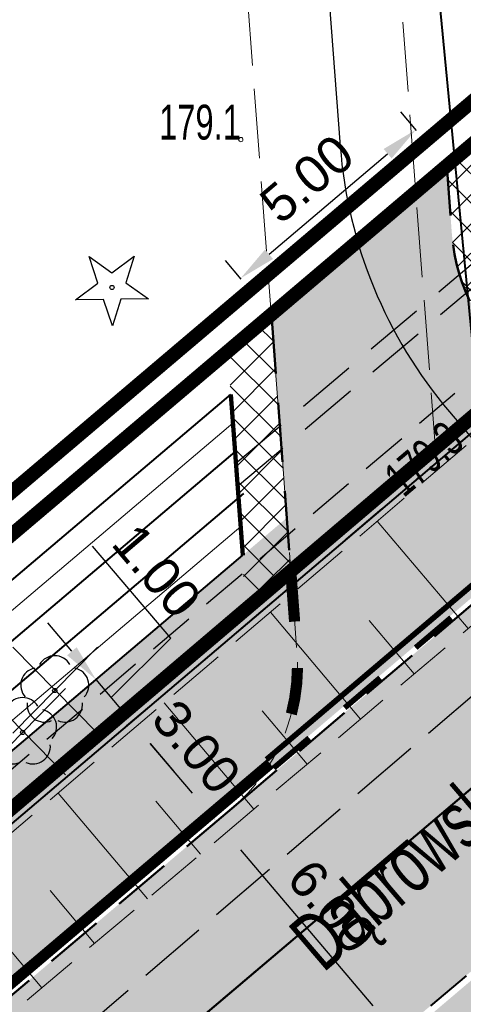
# Model space of a CAD drawing. Header units: metres. Extents: x 7429064 to 7431133, y 5709479 to 5714472.
# Tile 28 of 140: x 7429425.96 to 7429435.49, y 5709793.19 to 5709814.37. Entities that reach past the tile are written whole.
import ezdxf
from ezdxf.enums import TextEntityAlignment as Align

# ---------------------------------------------------------------- set-up
doc = ezdxf.new("R2010")
doc.units = ezdxf.units.M
for name, pattern in [('1', [0]), ('12', [3, 1, -1, 0, -1]), ('2_BUBZ02', [1.75, 1.25, -0.5]), ('2_KTCR01', [1.5, 1, -0.5]), ('2_KTJZ01', [2, 1.5, -0.5]), ('3_1', [0]), ('3_BUBZ02', [1.75, 1.25, -0.5]), ('3_BUBZ02G', [1.75, 1.25, -0.5]), ('3_KTJZ01', [2, 1.5, -0.5]), ('4_KTJZ01', [2, 1.5, -0.5]), ('CENTER2', [1.125, 0.75, -0.125, 0.125, -0.125]), ('DASHED', [19.049999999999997, 12.7, -6.349999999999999]), ('DASHED2', [0.375, 0.25, -0.125]), ('HIDDEN', [0.375, 0.25, -0.125]), ('KRESKOWA', [19.049999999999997, 12.7, -6.35])]:
    doc.linetypes.add(name, pattern=pattern)
for name, color, linetype, lineweight in [('#proj. światłowód', 1, '2_KTCR01', 18), ('_1_HECZ_BITUM', 7, 'DASHED2', 18), ('_D_7_PAS DROGOWY-LINIA ROZGR TEREN INW', 222, 'HIDDEN', 50), ('_D_7_PAS DROGOWY_PODZIAL', 1, 'Continuous', 50), ('_D_7_TEREN NIEZBEDNY DLA OB_BUD', 252, 'HIDDEN', 50), ('_D_8_Wymiary', 7, 'Continuous', 20), ('_skarpy', 84, 'Continuous', 40), ('_wycinka_ZUDP', 1, 'Continuous', 30), ('BUBZ_L_1', 252, '2_BUBZ02', 18), ('D_1_KOCIE OCZKA', 7, 'Continuous', 50), ('D_1_LINIA_KRAWĘŻNIK_BET_20_30 WYN 0-2 CM', 5, 'HIDDEN', 40), ('D_1_LINIA_PALISADA_60 CM', 5, 'Continuous', 50), ('Dr-Krawędż nawierzchni', 250, 'DASHED2', 18), ('Dr-przepust', 32, 'ZYGZAK', 30), ('gaPoziome', 7, 'Continuous', 30), ('GMINA_L_0', 252, '12', 35), ('KRAWĘŻNIK BETONOWY 12_25 WYN 0 CM', 250, 'DASHED', 50), ('KTJZ_L_0', 252, '2_KTJZ01', 30), ('KTJZ_L_0_a', 252, '4_KTJZ01', 18), ('KTUL_E_T_0', 252, 'Continuous', 25), ('RTPW_T_0', 252, 'Continuous', 15), ('RTPW_T_0_a', 252, 'Continuous', 15), ('skarpa', 82, 'ŚLADY', 20)]:
    doc.layers.add(name, color=color, linetype=linetype, lineweight=lineweight)
for name, color, linetype in [('_1_Mapa', 7, 'Continuous'), ('_1_X-REFY', 7, 'Continuous'), ('D_1_LINIA_OPIS_ZJAZDY', 7, 'Continuous'), ('zzz.gaHSDomyslna', 7, 'Continuous')]:
    doc.layers.add(name, color=color, linetype=linetype)
doc.layers.add('_Brudnopis', color=22, linetype='Continuous', lineweight=50, plot=False)
for name, color, linetype, lineweight, true_color, transparency in [('D_2_HECZ_DROGI KOSTKA', 7, 'Continuous', 13, 0xffbea8, 0.3), ('D_2_HECZ_JEZDNIA KR3- NOWA KONSTRUKCJA', 7, 'Continuous', 13, 0x99e6ff, 0.3), ('D_2_HECZ_JEZDNIA KR3- NOWA KONSTRUKCJA G4', 7, 'Continuous', 13, 0xbdbdbd, 0.3)]:
    doc.layers.add(name, color=color, linetype=linetype, lineweight=lineweight, true_color=true_color, transparency=transparency)
doc.layers.add('D_2_HECZ_ZJAZDY - KOSTKA BET', color=214, linetype='Continuous', lineweight=13, transparency=0.3)
for name, color, linetype, lineweight, true_color in [('DZIALKA_L_0', 7, '1', 40, 0x008000), ('HECZ DROGI ROWEROWE', 7, 'Continuous', 13, 0xff8a8a), ('OBOP_T_0_a', 7, 'Continuous', 30, 0x008000), ('OBOP_T_1_a', 7, 'Continuous', 30, 0x008000)]:
    doc.layers.add(name, color=color, linetype=linetype, lineweight=lineweight, true_color=true_color)
doc.styles.add('major_arial', font='arial.ttf')
doc.linetypes.add('ZYGZAK', pattern='A,0.00254,-5.08,[131,ltypeshp.shx,S=5.08,R=0,X=-5.08,Y=0],-10.16,[131,ltypeshp.shx,S=5.08,R=180,X=5.08,Y=0],-5.08', length=20.32254)
doc.linetypes.add('ŚLADY', pattern='A,3.81,[130,ltypeshp.shx,S=6.35,R=0,X=0,Y=0],3.81', length=7.62)
doc.dimstyles.new('major_500', dxfattribs={"dimtxt": 0.8, "dimasz": 0.8, "dimexe": 0.5, "dimexo": 1, "dimgap": 0.3, "dimtad": 1, "dimzin": 1, "dimdsep": 46, "dimtxsty": 'major_arial', "dimcen": 0, "dimse1": 1, "dimse2": 1, "dimaunit": 1, "dimadec": 1, "dimazin": 0, "dimtfac": 1, "dimtix": 1, "dimtmove": 0, "dimatfit": 3, "dimfxl": 2, "dimfxlon": 1, "dimtolj": 1, "dimarcsym": 0})

# ---------------------------------------------------------------- blocks, each defined once
blk = doc.blocks.new('*D16')
at = {"layer": '_D_8_Wymiary', "color": 0, "lineweight": -2, "transparency": 16777216}
for p, q in [((7429443.856553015, 5709795.6108154), (7429442.655045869, 5709797.026861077)), ((7429416.900850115, 5709774.518831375), (7429442.368532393, 5709796.128022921)), ((7429417.168862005, 5709772.966453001), (7429415.967354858, 5709774.382498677))]:
    blk.add_line(p, q, dxfattribs=at)
at = {"layer": '_D_8_Wymiary', "color": 0, "transparency": 16777216}
for points in [[(7429442.282268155, 5709796.229690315), (7429442.454796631, 5709796.026355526), (7429442.97853676, 5709796.645608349)], [(7429416.814585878, 5709774.620498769), (7429416.987114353, 5709774.41716398), (7429416.29084575, 5709774.001245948)]]:
    blk.add_solid(points, dxfattribs=at)
at = {"layer": 'Defpoints', "color": 0, "transparency": 16777216}
for p in [(7429442.97853676, 5709796.645608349), (7429444.503534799, 5709794.848309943), (7429417.815843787, 5709772.203947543)]:
    blk.add_point(p, dxfattribs=at)
at = {"layer": '_D_8_Wymiary', "color": 0, "transparency": 16777216, "insert": (7429428.743774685, 5709786.373423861), "char_height": 0.8, "attachment_point": 5, "rotation": 40.31442587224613, "style": 'major_arial'}
blk.add_mtext('\\A1;14szt.x2.50\\P35.00', dxfattribs=at)
blk = doc.blocks.new('*D37')
at = {"layer": '_D_8_Wymiary', "color": 0, "lineweight": -2, "transparency": 16777216}
for p, q in [((7429434.487563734, 5709811.988973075), (7429434.151151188, 5709812.385454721)), ((7429431.315267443, 5709809.323489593), (7429433.864637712, 5709811.486616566)), ((7429430.718184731, 5709808.790675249), (7429430.381772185, 5709809.187156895))]:
    blk.add_line(p, q, dxfattribs=at)
at = {"layer": '_D_8_Wymiary', "color": 0, "transparency": 16777216}
for points in [[(7429433.778373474, 5709811.58828396), (7429433.95090195, 5709811.384949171), (7429434.474642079, 5709812.004201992)], [(7429431.229003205, 5709809.425156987), (7429431.40153168, 5709809.221822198), (7429430.705263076, 5709808.805904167)]]:
    blk.add_solid(points, dxfattribs=at)
at = {"layer": 'Defpoints', "color": 0, "transparency": 16777216}
for p in [(7429434.474642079, 5709812.004201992), (7429435.134545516, 5709811.226467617), (7429431.365166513, 5709808.028169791)]:
    blk.add_point(p, dxfattribs=at)
at = {"layer": '_D_8_Wymiary', "color": 0, "transparency": 16777216, "insert": (7429432.131592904, 5709810.945256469), "char_height": 0.8, "attachment_point": 5, "rotation": 40.31442586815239, "style": 'major_arial'}
blk.add_mtext('\\A1;5.00', dxfattribs=at)
blk = doc.blocks.new('*D41')
at = {"layer": '_D_8_Wymiary', "color": 0, "lineweight": -2, "transparency": 16777216}
for p, q in [((7429430.184734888, 5709797.125011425), (7429429.80348216, 5709796.801520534)), ((7429430.702320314, 5709796.515007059), (7429433.549040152, 5709793.159983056)), ((7429434.066625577, 5709792.54997869), (7429433.685372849, 5709792.226487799))]:
    blk.add_line(p, q, dxfattribs=at)
at = {"layer": '_D_8_Wymiary', "color": 0, "transparency": 16777216}
for points in [[(7429430.803987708, 5709796.601271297), (7429430.60065292, 5709796.428742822), (7429430.184734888, 5709797.125011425)], [(7429433.650707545, 5709793.246247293), (7429433.447372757, 5709793.073718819), (7429434.066625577, 5709792.54997869)]]:
    blk.add_solid(points, dxfattribs=at)
at = {"layer": 'Defpoints', "color": 0, "transparency": 16777216}
for p in [(7429430.29873722, 5709797.221741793), (7429434.395065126, 5709792.828657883), (7429434.066625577, 5709792.54997869)]:
    blk.add_point(p, dxfattribs=at)
at = {"layer": '_D_8_Wymiary', "color": 0, "transparency": 16777216, "insert": (7429432.665883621, 5709795.295854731), "char_height": 0.8, "attachment_point": 5, "rotation": 310.31442587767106, "style": 'major_arial'}
blk.add_mtext('\\A1;6.00', dxfattribs=at)
blk = doc.blocks.new('*D56')
at = {"layer": '_D_8_Wymiary', "color": 0, "lineweight": -2, "transparency": 16777216}
for p, q in [((7429428.243789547, 5709799.412527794), (7429428.625042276, 5709799.736018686)), ((7429429.667149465, 5709797.735015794), (7429428.761374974, 5709798.802523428)), ((7429430.18473489, 5709797.125011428), (7429429.803482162, 5709796.801520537))]:
    blk.add_line(p, q, dxfattribs=at)
at = {"layer": '_D_8_Wymiary', "color": 0, "transparency": 16777216}
for points in [[(7429428.863042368, 5709798.888787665), (7429428.65970758, 5709798.71625919), (7429428.243789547, 5709799.412527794)], [(7429429.768816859, 5709797.821280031), (7429429.565482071, 5709797.648751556), (7429430.18473489, 5709797.125011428)]]:
    blk.add_solid(points, dxfattribs=at)
at = {"layer": 'Defpoints', "color": 0, "transparency": 16777216}
for p in [(7429428.213642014, 5709799.386947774), (7429428.243789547, 5709799.412527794), (7429430.29873722, 5709797.221741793)]:
    blk.add_point(p, dxfattribs=at)
at = {"layer": '_D_8_Wymiary', "color": 0, "transparency": 16777216, "insert": (7429429.754673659, 5709798.727305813), "char_height": 0.8, "attachment_point": 5, "rotation": 310.31442587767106, "style": 'major_arial'}
blk.add_mtext('\\A1;3.00', dxfattribs=at)
blk = doc.blocks.new('*D57')
at = {"layer": '_D_8_Wymiary', "color": 0, "lineweight": -2, "transparency": 16777216}
for p, q in [((7429429.203207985, 5709801.064881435), (7429427.52105535, 5709803.047395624)), ((7429427.079222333, 5709800.785037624), (7429426.561636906, 5709801.395041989)), ((7429427.920298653, 5709799.793780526), (7429429.203207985, 5709801.064881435)), ((7429427.596807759, 5709800.175033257), (7429427.978060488, 5709800.498524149)), ((7429428.243789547, 5709799.412527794), (7429427.596807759, 5709800.175033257)), ((7429428.243789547, 5709799.412527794), (7429427.596807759, 5709800.175033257)), ((7429428.243789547, 5709799.412527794), (7429428.625042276, 5709799.736018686)), ((7429428.761374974, 5709798.802523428), (7429429.2789604, 5709798.192519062))]:
    blk.add_line(p, q, dxfattribs=at)
at = {"layer": '_D_8_Wymiary', "color": 0, "transparency": 16777216}
for points in [[(7429427.180889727, 5709800.871301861), (7429426.977554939, 5709800.698773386), (7429427.596807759, 5709800.175033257)], [(7429428.863042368, 5709798.888787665), (7429428.65970758, 5709798.71625919), (7429428.243789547, 5709799.412527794)]]:
    blk.add_solid(points, dxfattribs=at)
at = {"layer": 'Defpoints', "color": 0, "transparency": 16777216}
for p in [(7429427.578146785, 5709800.15919952), (7429427.596807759, 5709800.175033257), (7429428.213642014, 5709799.386947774)]:
    blk.add_point(p, dxfattribs=at)
at = {"layer": '_D_8_Wymiary', "color": 0, "transparency": 16777216, "insert": (7429428.902335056, 5709802.514498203), "char_height": 0.8, "attachment_point": 5, "rotation": 310.31442587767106, "style": 'major_arial'}
blk.add_mtext('\\A1;1.00', dxfattribs=at)
blk = doc.blocks.new('A$C59100B2D')
at = {"layer": '_wycinka_ZUDP'}
for points in [[(0.7010042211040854, -0.7131571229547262), (-0.701004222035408, 0.7131571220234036)], [(-0.7004364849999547, -0.7131571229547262), (0.7010042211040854, 0.7131571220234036)]]:
    blk.add_lwpolyline(points, dxfattribs=at)
blk = doc.blocks.new('4_OBOP02_01')
at = {"linetype": 'Continuous'}
blk.add_circle((0, 0), 0.045, dxfattribs=at)
for centre, radius, start, end in [((0, 0.3750563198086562), 0.3750000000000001, 30.14012428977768, 149.8598757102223), ((-0.3566585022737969, 0.1158924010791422), 0.375, 102.1444654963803, 221.8600234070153), ((0.3566585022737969, 0.1158924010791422), 0.375, 318.1399765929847, 77.85553450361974), ((-0.2204041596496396, -0.3033835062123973), 0.3750000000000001, 174.1481822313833, 293.8542284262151), ((0.2204041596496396, -0.3033835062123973), 0.3750000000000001, 246.145771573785, 5.851817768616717)]:
    blk.add_arc(centre, radius, start, end, dxfattribs=at)
blk = doc.blocks.new('4_OBOP01_01')
at = {"linetype": 'Continuous'}
for p, q in [((-0.3012, 0.09375), (-0.4937, 0.6621)), ((-0.4937, 0.6621), (-0.0039, 0.31545)), ((-0.0039, 0.31545), (0.4771, 0.67415)), ((0.4771, 0.67415), (0.2988, 0.1012)), ((-0.78225, -0.26495), (-0.3012, 0.09375)), ((0.2988, 0.1012), (0.7886, -0.24545)), ((-0.18225, -0.2575), (-0.78225, -0.26495)), ((0.01025, -0.82585), (-0.18225, -0.2575)), ((0.1886, -0.2529), (0.01025, -0.82585)), ((0.7886, -0.24545), (0.1886, -0.2529))]:
    blk.add_line(p, q, dxfattribs=at)
blk.add_circle((0, 0), 0.045, dxfattribs=at)
blk = doc.blocks.new('4_RTPW01')
at = {"linetype": 'Continuous'}
blk.add_circle((0, 0), 0.045, dxfattribs=at)
blk = doc.blocks.new('X-ref_MDCP_Szara')
at = {"layer": 'BUBZ_L_1', "linetype": '3_BUBZ02'}
blk.add_line((7429435.55, 5709805.21), (7429412.15, 5709785.26), dxfattribs=at)
at = {"layer": 'BUBZ_L_1', "linetype": '3_1'}
for p, q in [((7429435.592401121, 5709801.272093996), (7429433.642745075, 5709803.583943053)), ((7429433.283656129, 5709799.325055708), (7429431.344457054, 5709801.624505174)), ((7429434.436476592, 5709800.297265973), (7429433.464266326, 5709801.450086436)), ((7429430.987294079, 5709797.388460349), (7429429.058495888, 5709799.675576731)), ((7429432.133931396, 5709798.355456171), (7429431.166935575, 5709799.502093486)), ((7429428.703248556, 5709795.462251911), (7429426.784795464, 5709797.737101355)), ((7429429.843735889, 5709796.424061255), (7429428.881926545, 5709797.564548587)), ((7429426.431453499, 5709793.546374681), (7429424.523290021, 5709795.809022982)), ((7429427.565823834, 5709794.503025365), (7429426.609173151, 5709795.6373957))]:
    blk.add_line(p, q, dxfattribs=at)
at = {"layer": 'BUBZ_L_1', "linetype": '3_BUBZ02G'}
blk.add_line((7429414.08, 5709783.13), (7429437.25, 5709802.67), dxfattribs=at)
at = {"layer": 'DZIALKA_L_0', "linetype": '1'}
for q in [(7429432.349928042, 5709842.052215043), (7429307.84, 5709696.73)]:
    blk.add_line((7429435.86, 5709805.65), q, dxfattribs=at)
at = {"layer": 'GMINA_L_0', "linetype": '12'}
blk.add_line((7429307.84, 5709696.73), (7429435.86, 5709805.65), dxfattribs=at)
at = {"layer": 'KTJZ_L_0', "linetype": '3_KTJZ01'}
blk.add_line((7429414.99, 5709782.12), (7429437.99, 5709801.8), dxfattribs=at)
at = {"layer": 'KTJZ_L_0_a', "linetype": '4_KTJZ01'}
for p, q in [((7429429.33745924, 5709834.81982787), (7429431.80619155, 5709802.20100128)), ((7429434.91414324, 5709804.84526075), (7429432.62514512, 5709834.81982787)), ((7429431.80619155, 5709802.20100128), (7429434.91414324, 5709804.84526075))]:
    blk.add_line(p, q, dxfattribs=at)
at = {"layer": 'OBOP_T_0_a'}
blk.add_blockref('4_OBOP01_01', (7429427.94, 5709808.61), dxfattribs=at)
at = {"layer": 'OBOP_T_1_a'}
for p in [(7429426.71, 5709799.94), (7429426.02, 5709799.04)]:
    blk.add_blockref('4_OBOP02_01', p, dxfattribs=at)
at = {"layer": 'RTPW_T_0_a'}
blk.add_blockref('4_RTPW01', (7429430.71, 5709811.79), dxfattribs=at)
at = {"layer": 'KTUL_E_T_0', "width": 0.7}
blk.add_text('Dąbrowska', height=1.25, rotation=40.54593266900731, dxfattribs=at).set_placement((7429434.39757955, 5709796.1165776), align=Align.MIDDLE)
at = {"layer": 'RTPW_T_0', "width": 0.7}
blk.add_text('179.3', height=0.75, rotation=40.2598570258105, dxfattribs=at).set_placement((7429435.55, 5709805.21), align=Align.RIGHT)
at = {"layer": 'RTPW_T_0_a', "width": 0.7}
blk.add_text('179.1', height=0.75, dxfattribs=at).set_placement((7429430.71, 5709811.79), align=Align.RIGHT)
blk = doc.blocks.new('X-ref_Oświetlenie i teletechnika')
at = {"layer": '#proj. światłowód', "lineweight": 30, "flags": 128}
blk.add_lwpolyline([(7429617.95, 5709967.85), (7429611.162917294, 5709956.370657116), (7429573.164883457, 5709923.859162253), (7429535.247255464, 5709891.397217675), (7429497.338946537, 5709858.957423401), (7429459.289873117, 5709826.672989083), (7429421.225363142, 5709794.375456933), (7429383.14370082, 5709762.063371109), (7429345.120322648, 5709729.800739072), (7429305.764801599, 5709699.934724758), (7429266.407419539, 5709683.284544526), (7429226.48, 5709664.88)], dxfattribs=at)
blk = doc.blocks.new('gaHSPos')
at = {"color": 0, "linetype": 'Continuous', "lineweight": 0}
blk.add_point((0, 0), dxfattribs=at)
blk = doc.blocks.new('*U213')
at = {"layer": 'zzz.gaHSDomyslna', "color": 140}
for points in [[(9.325761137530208, 8.070234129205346, 0.12, 0.12, 0), (-0.07763781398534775, 0.0915006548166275, 0.12, 0.12, 0)], [(7.702692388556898, 6.378317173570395, 0.12, 0.12, 0), (8.46519784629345, 7.025298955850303, 0.12, 0.12, 0)], [(6.177681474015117, 5.084353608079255, 0.12, 0.12, 0), (6.940186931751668, 5.731335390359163, 0.12, 0.12, 0)], [(4.652670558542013, 3.790390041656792, 0.12, 0.12, 0), (5.415176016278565, 4.437371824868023, 0.12, 0.12, 0)], [(3.127659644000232, 2.496426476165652, 0.12, 0.12, 0), (3.890165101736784, 3.143408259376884, 0.12, 0.12, 0)], [(1.602648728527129, 1.202462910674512, 0.12, 0.12, 0), (2.36515418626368, 1.849444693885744, 0.12, 0.12, 0)], [(0.07763781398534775, -0.0915006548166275, 0.12, 0.12, 0), (0.8401432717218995, 0.5554811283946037, 0.12, 0.12, 0)]]:
    blk.add_lwpolyline(points, format="xyseb", dxfattribs=at)
at = {"color": 140}
for p in [(9.403398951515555, 7.978733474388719), (0, 0)]:
    blk.add_blockref('gaHSPos', p, dxfattribs=at)
blk = doc.blocks.new('*U215')
at = {"layer": 'zzz.gaHSDomyslna', "color": 140}
for points in [[(0, 0, 0.24, 0.24, 0), (0.07546844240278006, -0.9971481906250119, 0.24, 0.24, 0)], [(0.1372480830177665, -1.994953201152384, 0.24, 0.24, -0.06258150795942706), (0.005730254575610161, -2.983642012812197, 0.24, 0.24, 0)]]:
    blk.add_lwpolyline(points, format="xyseb", dxfattribs=at)
at = {"color": 140}
for p in [(0, 0), (-0.2863943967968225, -3.757733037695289)]:
    blk.add_blockref('gaHSPos', p, dxfattribs=at)
blk = doc.blocks.new('*U220')
at = {"layer": 'zzz.gaHSDomyslna', "color": 140}
blk.add_lwpolyline([(27.45019646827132, 23.29134418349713, 0.12, 0.12, 0), (28.9752073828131, 24.58530774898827, 0.12, 0.12, 0)], format="xyseb", dxfattribs=at)
blk = doc.blocks.new('*U212')
at = {"layer": 'zzz.gaHSDomyslna', "color": 140}
blk.add_lwpolyline([(0, 0, 0.24, 0.24, 0.06706949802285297), (48.75788680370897, 31.23033706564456, 0.24, 0.24, 0), (144.5840802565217, 112.5383472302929, 0.24, 0.24, 0)], format="xyseb", dxfattribs=at)
at = {"color": 140}
blk.add_blockref('gaHSPos', (144.5840802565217, 112.5383472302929), dxfattribs=at)
blk = doc.blocks.new('spearator')
at = {"layer": 'D_1_KOCIE OCZKA'}
h = blk.add_hatch(color=12, dxfattribs=at)
h.dxf.hatch_style = 1
edge = h.paths.add_edge_path()
edge.add_line((7429810.877451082, 5710121.625320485), (7429811.640892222, 5710122.271197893))
edge.add_arc((7429811.592451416, 5710122.328455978), 0.07499999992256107, 310.2314925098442, 490.2314925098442)
edge.add_line((7429811.54401061, 5710122.385714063), (7429810.78056947, 5710121.739836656))
edge.add_arc((7429810.829010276, 5710121.68257857), 0.07499999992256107, 130.2314925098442, 310.2314925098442)
at = {"layer": 'D_1_KOCIE OCZKA', "lineweight": 18, "flags": 128}
blk.add_lwpolyline([(7429810.877451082, 5710121.625320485), (7429811.640892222, 5710122.271197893, 0.9999999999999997), (7429811.54401061, 5710122.385714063), (7429810.78056947, 5710121.739836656, 1)], format="xyb", close=True, dxfattribs=at)
blk = doc.blocks.new('X-ref_SOR')
at = {"layer": 'D_1_KOCIE OCZKA', "rotation": 0.06988272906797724}
for p in [(6589.758585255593, -9381.784854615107), (6586.250382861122, -9384.760172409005)]:
    blk.add_blockref('spearator', p, dxfattribs=at)
at = {"layer": 'gaPoziome'}
for name, p in [('*U220', (7429405.347766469, 5709772.116579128)), ('*U213', (7429431.337788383, 5709798.365664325)), ('*U215', (7429431.789535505, 5709802.421074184)), ('*U212', (7429286.753708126, 5709685.827317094))]:
    blk.add_blockref(name, p, dxfattribs=at)
blk = doc.blocks.new('OŚ_Dąbrowskiego_1')
at = {"layer": '_D_8_Wymiary', "color": 1, "linetype": 'CENTER2', "lineweight": 35, "flags": 128}
blk.add_lwpolyline([(7429230.997622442, 5709660.664473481), (7429273.144600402, 5709676.621906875, 0.08562941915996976), (7429337.581936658, 5709714.617636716), (7429502.300926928, 5709854.380814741), (7429714.668639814, 5710036.138576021), (7429868.110764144, 5710165.951860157)], format="xyb", dxfattribs=at)

msp = doc.modelspace()

# ---------------------------------------------------------------- hatches: boundary and pattern name
at = {"layer": '_1_HECZ_BITUM', "transparency": 33554687}
h = msp.add_hatch(dxfattribs=at)
h.set_pattern_fill('ANSI37', color=256, scale=0.14)
h.set_pattern_definition([(45, (-1422.076124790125, -508.5409371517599), (-0.3143089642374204, 0.3143089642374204), []), (135, (-1422.076124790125, -508.5409371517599), (-0.3143089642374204, -0.3143089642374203), [])])
edge = h.paths.add_edge_path()
edge.add_line((7429436.829370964, 5709806.854758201), (7429437.719958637, 5709807.61041493))
edge.add_line((7429437.719958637, 5709807.61041493), (7429436.947509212, 5709808.109053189))
edge.add_line((7429436.947509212, 5709808.109053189), (7429436.243581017, 5709809.823593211))
edge.add_line((7429436.243581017, 5709809.823593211), (7429436.146841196, 5709812.085395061))
edge.add_line((7429436.146841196, 5709812.085395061), (7429435.134545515, 5709811.226467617))
edge.add_line((7429435.134545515, 5709811.226467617), (7429435.274447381, 5709809.377974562))
edge.add_arc((7429439.302465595, 5709810.119510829), 4.095705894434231, 190.4310492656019, 232.8555748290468)
h = msp.add_hatch(dxfattribs=at)
h.set_pattern_fill('ANSI37', color=256, scale=0.14)
h.set_pattern_definition([(45, (-1426.857799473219, -511.6145629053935), (-0.3143089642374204, 0.3143089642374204), []), (135, (-1426.857799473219, -511.6145629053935), (-0.3143089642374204, -0.3143089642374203), [])])
h.paths.add_polyline_path([(7429430.785533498, 5709801.726609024), (7429431.778340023, 5709802.568997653), (7429431.365166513, 5709808.02816979), (7429430.431056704, 5709807.235582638), (7429430.492772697, 5709806.304348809), (7429430.753922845, 5709802.853828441)])
at = {"layer": 'D_2_HECZ_DROGI KOSTKA'}
h = msp.add_hatch(color=256, dxfattribs=at)
h.dxf.hatch_style = 1
edge = h.paths.add_edge_path()
edge.add_line((7429442.01087868, 5709799.093914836), (7429413.732425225, 5709775.09979905))
edge.add_arc((7429414.349887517, 5709773.197500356), 2.000000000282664, 40.31442589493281, 107.9827800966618, ccw=False)
edge.add_line((7429415.874898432, 5709774.491463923), (7429417.815843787, 5709772.203947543))
edge.add_line((7429417.815843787, 5709772.203947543), (7429444.503534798, 5709794.848309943))
edge.add_line((7429444.503534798, 5709794.848309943), (7429442.23909855, 5709797.517079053))
edge.add_arc((7429443.382856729, 5709798.487551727), 1.499999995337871, 156.1563597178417, 220.3144260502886, ccw=False)
at = {"layer": 'D_2_HECZ_JEZDNIA KR3- NOWA KONSTRUKCJA'}
h = msp.add_hatch(color=256, dxfattribs=at)
h.dxf.hatch_style = 1
edge = h.paths.add_edge_path()
edge.add_arc((7429610.556889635, 5709990.46923513), 29.99999861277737, 310.5590095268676, 314.2935338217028)
edge.add_arc((7429610.556888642, 5709990.46923619), 30.00000006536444, 314.2935337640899, 325.3941215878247)
edge.add_line((7429635.249231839, 5709973.431390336), (7429635.899462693, 5709972.671653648))
edge.add_line((7429635.899462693, 5709972.671653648), (7429667.701526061, 5709999.889876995))
edge.add_line((7429667.701526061, 5709999.889876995), (7429675.245703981, 5710006.346663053))
edge.add_line((7429675.245703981, 5710006.346663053), (7429712.724461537, 5710038.423361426))
edge.add_line((7429712.724461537, 5710038.423361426), (7429823.827837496, 5710132.378343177))
edge.add_line((7429823.827837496, 5710132.378343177), (7429834.315813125, 5710141.376936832))
edge.add_line((7429834.315813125, 5710141.376936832), (7429846.15596758, 5710151.52385914))
edge.add_line((7429846.15596758, 5710151.52385914), (7429850.098715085, 5710146.734336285))
edge.add_line((7429850.098715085, 5710146.734336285), (7429838.187410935, 5710136.849500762))
edge.add_line((7429838.187410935, 5710136.849500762), (7429827.698218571, 5710127.83294208))
edge.add_line((7429827.698218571, 5710127.83294208), (7429716.61281809, 5710033.853790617))
edge.add_line((7429716.61281809, 5710033.853790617), (7429633.474415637, 5709962.698671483))
edge.add_arc((7429636.725569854, 5709958.899988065), 4.999999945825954, 130.5590092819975, 193.2570782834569)
edge.add_line((7429631.858815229, 5709957.753384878), (7429636.051367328, 5709939.958106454))
edge.add_line((7429636.051367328, 5709939.958106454), (7429630.652871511, 5709938.888124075))
edge.add_line((7429630.652871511, 5709938.888124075), (7429629.490782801, 5709943.820607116))
edge.add_arc((7429623.650677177, 5709942.444683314), 6.000000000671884, 13.2570779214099, 130.559009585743)
edge.add_line((7429619.749292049, 5709947.003103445), (7429619.729414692, 5709946.986091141))
edge.add_line((7429619.729414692, 5709946.986091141), (7429617.778722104, 5709949.265301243))
edge.add_line((7429617.778722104, 5709949.265301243), (7429606.382671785, 5709939.511838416))
edge.add_line((7429606.382671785, 5709939.511838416), (7429594.27418418, 5709929.148626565))
edge.add_line((7429594.27418418, 5709929.148626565), (7429594.825160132, 5709928.314105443))
edge.add_line((7429594.825160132, 5709928.314105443), (7429589.707653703, 5709924.935373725))
edge.add_arc((7429606.236932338, 5709899.899740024), 30.00000011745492, 123.4339931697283, 130.5590095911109)
edge.add_line((7429586.73000662, 5709922.691840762), (7429529.229865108, 5709873.479571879))
edge.add_line((7429529.229865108, 5709873.479571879), (7429502.178954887, 5709850.342924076))
edge.add_line((7429502.178954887, 5709850.342924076), (7429339.522881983, 5709712.330120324))
edge.add_arc((7429194.82248072, 5709882.942299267), 223.7112463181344, 294.6653319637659, 310.3021000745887, ccw=False)
edge.add_arc((7429190.303822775, 5709894.737223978), 236.3171344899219, 290.79615437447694, 294.4675271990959, ccw=False)
edge.add_line((7429274.206854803, 5709673.816266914), (7429245.41, 5709663.13))
edge.add_line((7429245.41, 5709663.13), (7429242.105663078, 5709661.907425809))
edge.add_line((7429242.105663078, 5709661.907425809), (7429240.353704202, 5709666.716988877))
edge.add_line((7429240.353704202, 5709666.716988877), (7429244.254478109, 5709668.201402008))
edge.add_line((7429244.254478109, 5709668.201402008), (7429272.082346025, 5709679.427546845))
edge.add_arc((7429195.245944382, 5709882.368837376), 217.0000000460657, 290.7373643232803, 310.3144258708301)
edge.add_line((7429335.640991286, 5709716.905153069), (7429500.355099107, 5709856.664188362))
edge.add_line((7429500.355099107, 5709856.664188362), (7429629.269135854, 5709966.996999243))
edge.add_line((7429629.269135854, 5709966.996999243), (7429630.063814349, 5709967.677135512))
at = {"layer": 'D_2_HECZ_JEZDNIA KR3- NOWA KONSTRUKCJA G4'}
h = msp.add_hatch(color=256, dxfattribs=at)
h.dxf.hatch_style = 1
edge = h.paths.add_edge_path()
edge.add_line((7429364.863069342, 5709745.791909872), (7429431.778340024, 5709802.568997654))
edge.add_line((7429431.778340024, 5709802.568997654), (7429431.696267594, 5709803.653402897))
edge.add_line((7429431.696267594, 5709803.653402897), (7429333.053064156, 5709719.955174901))
edge.add_arc((7429195.245944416, 5709882.368837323), 212.9999999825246, 294.7233345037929, 310.31442587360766, ccw=False)
edge.add_line((7429284.330434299, 5709688.892860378), (7429284.698310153, 5709688.093898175))
edge.add_arc((7429195.216341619, 5709882.429991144), 213.9475162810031, 294.7236860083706, 310.3105418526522)
edge.add_line((7429333.625427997, 5709719.284459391), (7429364.863069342, 5709745.791909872))
at = {"layer": 'D_2_HECZ_ZJAZDY - KOSTKA BET', "transparency": 33554508}
h = msp.add_hatch(color=256, dxfattribs=at)
h.dxf.hatch_style = 1
edge = h.paths.add_edge_path()
edge.add_line((7429431.778340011, 5709802.568997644), (7429436.829051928, 5709806.854487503))
edge.add_arc((7429439.235025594, 5709810.049998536), 4.000000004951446, 184.3281382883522, 233.0230692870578, ccw=False)
edge.add_line((7429435.246432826, 5709809.748124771), (7429435.134545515, 5709811.226467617))
edge.add_line((7429435.134545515, 5709811.226467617), (7429431.365166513, 5709808.02816979))
edge.add_line((7429431.365166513, 5709808.02816979), (7429431.778340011, 5709802.568997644))
at = {"layer": 'HECZ DROGI ROWEROWE'}
h = msp.add_hatch(color=256, dxfattribs=at)
h.dxf.hatch_style = 1
edge = h.paths.add_edge_path()
edge.add_arc((7429796.819700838, 5710136.432689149), 20.40416797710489, 308.0321727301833, 334.2528184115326)
edge.add_arc((7429835.930497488, 5710116.89688608), 23.31795413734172, 143.789652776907, 152.7623535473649, ccw=False)
edge.add_arc((7429839.324960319, 5710112.767127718), 28.52732187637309, 132.1511209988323, 141.1238217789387, ccw=False)
edge.add_line((7429820.180606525, 5710133.916638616), (7429834.124191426, 5710145.713024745))
edge.add_arc((7429837.353578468, 5710141.895819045), 5.000000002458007, 102.01539828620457, 130.2314924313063, ccw=False)
edge.add_line((7429836.312705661, 5710146.786277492), (7429842.062606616, 5710148.010071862))
edge.add_line((7429842.062606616, 5710148.010071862), (7429845.234178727, 5710150.729899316))
edge.add_line((7429845.234178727, 5710150.729899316), (7429843.044890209, 5710150.26393669))
edge.add_arc((7429842.628541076, 5710152.220120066), 2.000000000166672, 169.0595867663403, 282.01539860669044, ccw=False)
edge.add_line((7429840.664890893, 5710152.599696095), (7429846.907573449, 5710184.89479323))
edge.add_arc((7429848.380311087, 5710184.610111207), 1.500000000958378, 109.3988305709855, 169.0595867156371, ccw=False)
edge.add_line((7429847.882098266, 5710186.024955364), (7429848.854093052, 5710186.367226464))
edge.add_line((7429848.854093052, 5710186.367226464), (7429847.264566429, 5710191.423890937))
edge.add_line((7429847.264566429, 5710191.423890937), (7429846.902664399, 5710192.478548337))
edge.add_line((7429846.902664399, 5710192.478548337), (7429845.675039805, 5710198.448585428))
edge.add_arc((7429825.957873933, 5710195.082454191), 20.00243658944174, -10.939142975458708, 9.688181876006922, ccw=False)
edge.add_line((7429845.596852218, 5710191.286666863), (7429839.402578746, 5710159.242003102))
edge.add_arc((7429819.766076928, 5710163.037763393), 19.9999999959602, 310.2314924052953, 349.0595867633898, ccw=False)
edge.add_line((7429832.683625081, 5710147.768940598), (7429817.639926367, 5710135.041849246))
edge.add_arc((7429832.495106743, 5710117.482703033), 22.99999999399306, 130.2314924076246, 151.7603968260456)
edge.add_arc((7429794.613112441, 5710137.828575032), 20.00000000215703, 310.2314924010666, 331.76039682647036, ccw=False)
edge.add_line((7429807.530660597, 5710122.559752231), (7429710.78028326, 5710040.708146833))
edge.add_line((7429710.78028326, 5710040.708146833), (7429674.341489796, 5710009.521515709))
edge.add_arc((7429663.287565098, 5710022.437039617), 17.00000026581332, 303.4339933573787, 310.5590095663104, ccw=False)
edge.add_line((7429672.654156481, 5710008.250180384), (7429665.174772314, 5710003.312065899))
edge.add_arc((7429654.155253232, 5710020.002488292), 20.00000001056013, 287.25233121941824, 303.4339932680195, ccw=False)
edge.add_line((7429660.086861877, 5710000.902330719), (7429655.395687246, 5709999.445472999))
edge.add_arc((7429662.068746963, 5709977.95779574), 22.49999999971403, 107.2523312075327, 130.5590096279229)
edge.add_line((7429647.43855272, 5709995.051871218), (7429638.423894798, 5709987.336555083))
edge.add_arc((7429653.054089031, 5709970.2424796), 22.49999999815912, 130.5590096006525, 144.5952530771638)
edge.add_line((7429634.714793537, 5709983.277825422), (7429621.961912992, 5709965.306093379))
edge.add_arc((7429606.363956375, 5709977.008817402), 19.50000000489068, 310.55900961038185, 323.12009690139, ccw=False)
edge.add_line((7429619.04345805, 5709962.19395198), (7429498.409271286, 5709858.947561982))
edge.add_line((7429498.409271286, 5709858.947561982), (7429409.746698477, 5709783.717845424))
edge.add_line((7429409.746698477, 5709783.717845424), (7429333.700045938, 5709719.192669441))
edge.add_arc((7429195.245944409, 5709882.368837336), 213.9999999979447, 294.99293756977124, 310.31442587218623, ccw=False)
edge.add_line((7429285.662344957, 5709688.407824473), (7429286.787363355, 5709685.755030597))
edge.add_arc((7429195.2162162, 5709882.430203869), 216.9479171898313, 294.9664921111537, 310.3105313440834)
edge.add_line((7429335.566321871, 5709716.99669272), (7429500.277265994, 5709856.755523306))
edge.add_line((7429500.277265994, 5709856.755523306), (7429621.379875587, 5709960.402819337))
edge.add_line((7429621.379875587, 5709960.402819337), (7429627.625099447, 5709965.747878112))
edge.add_line((7429627.625099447, 5709965.747878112), (7429629.90357192, 5709967.697939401))
edge.add_line((7429629.90357192, 5709967.697939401), (7429629.179066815, 5709968.528973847))
edge.add_arc((7429630.686600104, 5709969.843258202), 1.99999999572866, 144.5952529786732, 221.0822816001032, ccw=False)
edge.add_line((7429629.05644051, 5709971.001955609), (7429636.752493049, 5709981.82945368))
edge.add_arc((7429653.054089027, 5709970.242479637), 19.99999997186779, 130.5590096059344, 144.5952530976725, ccw=False)
edge.add_line((7429640.049471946, 5709985.437213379), (7429649.631219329, 5709993.620104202))
edge.add_arc((7429662.068746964, 5709977.957795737), 20.00000000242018, 107.2523312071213, 128.4532876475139, ccw=False)
edge.add_line((7429656.137138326, 5709997.057953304), (7429665.185157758, 5709999.867841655))
edge.add_line((7429665.185157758, 5709999.867841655), (7429673.721413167, 5710005.503734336))
edge.add_arc((7429657.258251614, 5710030.439225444), 29.88000008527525, 303.4339932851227, 310.5590095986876)
edge.add_line((7429676.687149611, 5710007.738293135), (7429712.639886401, 5710038.508993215))
edge.add_line((7429712.639886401, 5710038.508993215), (7429809.390816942, 5710120.361066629))
edge.add_line((7429809.390816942, 5710120.361066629), (7429809.390787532, 5710120.361041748))

# ---------------------------------------------------------------- linework, layer by layer
at = {"layer": '_Brudnopis', "flags": 128}
msp.add_lwpolyline([(7429230.997622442, 5709660.664473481), (7429273.14460042, 5709676.621906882, 0.08560525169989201), (7429337.584742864, 5709714.617538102), (7429368.822915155, 5709741.125439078), (7429502.300926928, 5709854.380814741), (7429714.668639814, 5710036.138576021), (7429868.110764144, 5710165.951860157)], format="xyb", dxfattribs=at)
at = {"layer": '_D_7_PAS DROGOWY-LINIA ROZGR TEREN INW', "ltscale": 10, "const_width": 0.3, "flags": 128}
msp.add_lwpolyline([(7429287.498083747, 5709689.141206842), (7429307.710328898, 5709696.947915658), (7429435.697998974, 5709805.840409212), (7429660.078000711, 5709996.740410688), (7429836.287980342, 5710146.690393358)], dxfattribs=at)
at = {"layer": '_D_7_PAS DROGOWY_PODZIAL', "ltscale": 0.2, "const_width": 0.3, "flags": 128}
msp.add_lwpolyline([(7429838.787736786, 5710158.69944681), (7429835.060550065, 5710151.866820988), (7429707.928821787, 5710044.059165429), (7429670.33646098, 5710012.082675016), (7429661.685038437, 5710006.163007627), (7429648.718433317, 5710002.136191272), (7429632.935415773, 5709988.628083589), (7429615.788923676, 5709965.39743204), (7429495.458099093, 5709862.41067864), (7429330.756278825, 5709722.662069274), (7429319.401743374, 5709713.683805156), (7429307.84155068, 5709705.757592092), (7429296.805838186, 5709699.188897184), (7429282.8456928, 5709692.117459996), (7429269.348606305, 5709686.304179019), (7429250.20040062, 5709678.579529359), (7429239.823858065, 5709670.459676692)], dxfattribs=at)
at = {"layer": '_D_7_TEREN NIEZBEDNY DLA OB_BUD', "ltscale": 10, "const_width": 0.3, "flags": 128}
msp.add_lwpolyline([(7429838.642351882, 5710133.498037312), (7429838.163073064, 5710130.983410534), (7429669.785270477, 5709988.069796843), (7429674.220854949, 5709982.832848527), (7429665.131800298, 5709974.906125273), (7429667.704814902, 5709971.870777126), (7429662.832482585, 5709967.707329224), (7429665.636921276, 5709964.49370197), (7429637.108761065, 5709939.516176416), (7429616.43791595, 5709933.990754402), (7429410.711229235, 5709758.424593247), (7429398.459990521, 5709756.96470503), (7429363.724530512, 5709727.377020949), (7429364.496967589, 5709726.485040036), (7429330.156663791, 5709696.304430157), (7429317.553253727, 5709687.47546742), (7429303.139099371, 5709679.240254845), (7429296.402039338, 5709677.454326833), (7429295.853558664, 5709678.754848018), (7429285.213308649, 5709675.171013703), (7429285.467953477, 5709665.629088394), (7429278.468709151, 5709665.469623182), (7429278.346584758, 5709670.061176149), (7429254.481179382, 5709660.886617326), (7429229.936526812, 5709651.367794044), (7429224.487494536, 5709665.833466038), (7429244.657148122, 5709675.130668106), (7429249.846855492, 5709679.191718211), (7429269.079177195, 5709686.950301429), (7429282.548797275, 5709692.751752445), (7429296.468274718, 5709699.802589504), (7429307.464225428, 5709706.347617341), (7429318.986254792, 5709714.247663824), (7429330.312616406, 5709723.203650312), (7429495.004072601, 5709862.943465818), (7429615.273122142, 5709965.877348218), (7429632.419614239, 5709989.107999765), (7429648.372953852, 5710002.76187988), (7429661.376752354, 5710006.800246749), (7429669.910876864, 5710012.639653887), (7429707.475683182, 5710044.592706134), (7429834.50843472, 5710152.316429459), (7429838.121089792, 5710158.939097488), (7429844.754843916, 5710193.280299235), (7429843.741113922, 5710206.480357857), (7429852.313614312, 5710203.59832983), (7429849.367696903, 5710188.375013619), (7429850.22684329, 5710185.684410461), (7429848.746129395, 5710185.163002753), (7429846.827250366, 5710175.247007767), (7429842.580241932, 5710153.28258802), (7429856.534014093, 5710164.104263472), (7429864.198789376, 5710154.590130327)], close=True, dxfattribs=at)
at = {"layer": '_skarpy', "flags": 128}
for points in [[(7429331.241515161, 5709722.09019018), (7429430.492772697, 5709806.304348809)], [(7429331.888496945, 5709721.327684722), (7429430.586040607, 5709805.072020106)], [(7429332.406082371, 5709720.717680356), (7429430.771474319, 5709804.180186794)], [(7429333.053064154, 5709719.955174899), (7429430.753922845, 5709802.853828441)]]:
    msp.add_lwpolyline(points, dxfattribs=at)
at = {"layer": 'D_1_LINIA_KRAWĘŻNIK_BET_20_30 WYN 0-2 CM', "ltscale": 4, "flags": 128}
msp.add_lwpolyline([(7429442.412384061, 5709799.631309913), (7429413.055923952, 5709774.722511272)], dxfattribs=at)
at = {"layer": 'D_1_LINIA_OPIS_ZJAZDY', "color": 7, "linetype": 'Continuous', "lineweight": -3}
msp.add_lwpolyline([(7429431.837211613, 5709824.979640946), (7429432.84603243, 5709811.650309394, 0.1583231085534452), (7429435.192459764, 5709805.935175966), (7429439.38353774, 5709800.99574814)], format="xyb", dxfattribs=at)
at = {"layer": 'D_1_LINIA_PALISADA_60 CM', "lineweight": 100, "flags": 128}
msp.add_lwpolyline([(7429430.492772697, 5709806.304348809), (7429430.753922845, 5709802.853828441)], dxfattribs=at)
at = {"layer": 'Dr-Krawędż nawierzchni', "ltscale": 2.5, "flags": 128}
msp.add_lwpolyline([(7429431.789535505, 5709802.421074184), (7429431.915481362, 5709800.756978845, -0.2401420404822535), (7429430.51481573, 5709797.405083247)], format="xyb", dxfattribs=at)
at = {"layer": 'Dr-przepust', "color": 26, "linetype": 'KRESKOWA', "ltscale": 0.1}
for points in [[(7429430.604531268, 5709804.827707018), (7429436.456051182, 5709809.778140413)], [(7429430.640016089, 5709804.333783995), (7429436.579558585, 5709809.35868521)]]:
    msp.add_lwpolyline(points, dxfattribs=at)
at = {"layer": 'KRAWĘŻNIK BETONOWY 12_25 WYN 0 CM', "ltscale": 0.1, "flags": 128}
for points in [[(7429622.219286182, 5709965.698023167, -0.06132135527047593), (7429618.922307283, 5709962.090263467), (7429498.409271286, 5709858.947561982), (7429333.700045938, 5709719.192669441, -0.06813410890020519), (7429284.748671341, 5709687.984522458)], [(7429436.829051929, 5709806.854487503, -0.2157278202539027), (7429435.246432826, 5709809.748124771), (7429435.134545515, 5709811.226467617)], [(7429430.51481573, 5709797.405083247), (7429335.640991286, 5709716.905153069, -0.0670694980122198), (7429286.838124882, 5709685.646005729)]]:
    msp.add_lwpolyline(points, format="xyb", dxfattribs=at)
for points in [[(7429431.365166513, 5709808.02816979), (7429435.134545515, 5709811.226467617)], [(7429431.365166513, 5709808.028169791), (7429431.778340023, 5709802.568997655)], [(7429430.51481573, 5709797.405083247), (7429441.82295272, 5709806.999976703)]]:
    msp.add_lwpolyline(points, dxfattribs=at)
at = {"layer": 'skarpa', "ltscale": 0.04}
for points in [[(7429331.565006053, 5709721.70893745), (7429430.539406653, 5709805.688184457)], [(7429332.729573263, 5709720.336427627), (7429430.70728889, 5709803.469992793)]]:
    msp.add_lwpolyline(points, dxfattribs=at)

# ---------------------------------------------------------------- block references
at = {"layer": '_1_Mapa'}
msp.add_blockref('X-ref_MDCP_Szara', (0, 0), dxfattribs=at)
at = {"layer": '_1_X-REFY'}
for name in ['X-ref_SOR', 'X-ref_Oświetlenie i teletechnika', 'OŚ_Dąbrowskiego_1']:
    msp.add_blockref(name, (0, 0), dxfattribs=at)
at = {"layer": '_wycinka_ZUDP', "xscale": -1.3, "yscale": 1.3, "zscale": 1.3}
for p in [(7429426.71718741, 5709799.948340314), (7429426.032131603, 5709799.054175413)]:
    msp.add_blockref('A$C59100B2D', p, dxfattribs=at)

# ---------------------------------------------------------------- dimensions: what is measured, and where the dimension line sits
at = {"layer": '_D_8_Wymiary'}
for p1, p2, distance, text, override, picture, middle in [((7429431.365166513, 5709808.028169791), (7429435.134545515, 5709811.226467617), 1.0199722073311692, '5.00', {"dimse1": 0, "dimse2": 0, "dimtmove": 1}, '*D37', (7429432.131592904, 5709810.945256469)), ((7429417.815843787, 5709772.203947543), (7429444.503534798, 5709794.848309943), 2.357095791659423, '14szt.x2.50\\P<>', {"dimse1": 0, "dimse2": 0}, '*D16', (7429428.743774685, 5709786.373423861))]:
    dim = msp.add_aligned_dim(p1=p1, p2=p2, distance=distance, text=text, dimstyle='major_500', override=override, dxfattribs=at)
    dim.commit()
    dim.dimension.update_dxf_attribs({"geometry": picture, "text_midpoint": middle})
dim = msp.add_linear_dim(base=(7429427.596807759, 5709800.175033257), p1=(7429428.213642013, 5709799.386947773), p2=(7429427.578146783, 5709800.15919952), angle=130.3144258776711, dimstyle='major_500', override={"dimse1": 0, "dimse2": 0, "dimtmove": 1}, dxfattribs=at)
dim.commit()
dim.dimension.update_dxf_attribs({"geometry": '*D57', "text_midpoint": (7429429.009113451, 5709801.293633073), "dimtype": 128})
for base, p2, picture, middle in [((7429428.243789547, 5709799.412527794), (7429428.213642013, 5709799.386947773), '*D56', (7429429.754673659, 5709798.727305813)), ((7429434.066625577, 5709792.54997869), (7429434.395065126, 5709792.828657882), '*D41', (7429432.665883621, 5709795.295854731))]:
    dim = msp.add_linear_dim(base=base, p1=(7429430.29873722, 5709797.221741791), p2=p2, angle=130.3144258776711, dimstyle='major_500', override={"dimse1": 0, "dimse2": 0, "dimtmove": 1}, dxfattribs=at)
    dim.commit()
    dim.dimension.update_dxf_attribs({"geometry": picture, "text_midpoint": middle})

doc.saveas('drawing.dxf')
